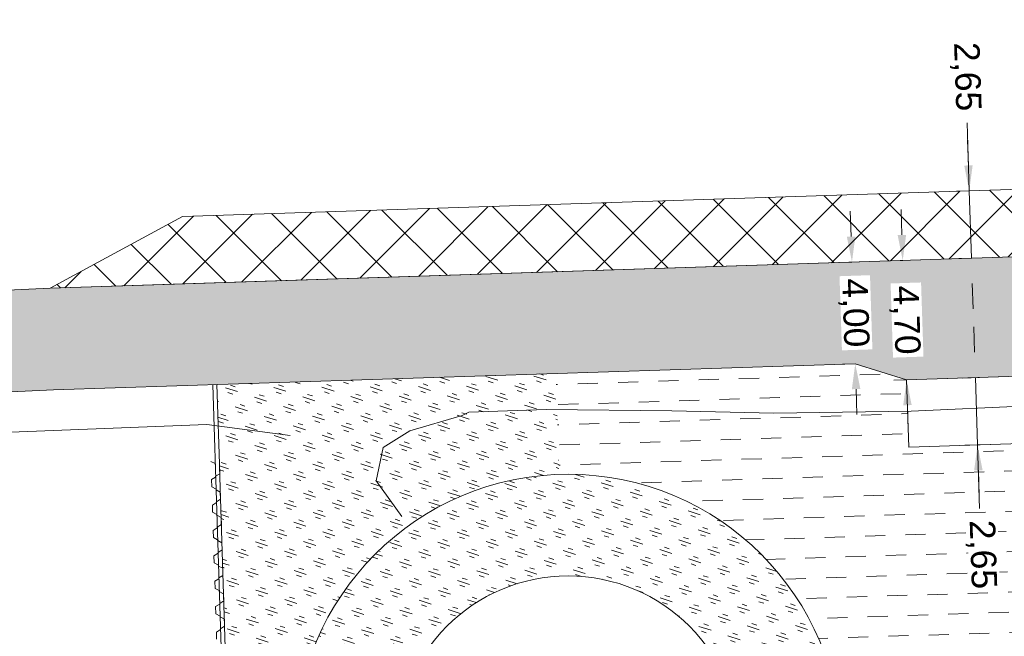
# Model space of a CAD drawing. Header units: metres. Extents: x 68442 to 71740, y 407111 to 411160.
# Tile 25 of 186: x 68973 to 69012, y 408545 to 408570. Entities that reach past the tile are written whole.
import ezdxf

# ---------------------------------------------------------------- set-up
doc = ezdxf.new("R2010")
doc.units = ezdxf.units.M
doc.layers.get('Defpoints').update_dxf_attribs({"lineweight": 0})
doc.layers.add('MACG_n_inr_damwand', color=1, linetype='Continuous', lineweight=0, plot=False, transparency=0.8)
for name, color, linetype, lineweight, transparency in [('MACG_n_maatvoering', 3, 'Continuous', 0, 0.8), ('MACG_n_vhr_arc_auxcrane', 3, 'Continuous', 0, 0.8), ('MACG_n_vhr_arc_craneplatform_18', 150, 'Continuous', 0, 0.8), ('MACG_n_vhr_arc_gravel', 34, 'Continuous', 0, 0.8), ('MACG_n_vhr_arc_preassembly_13.5', 6, 'Continuous', 0, 0.8), ('MACG_n_vhr_kant_', 7, 'Continuous', 0, 0.8)]:
    doc.layers.add(name, color=color, linetype=linetype, lineweight=lineweight, transparency=transparency)
doc.layers.add('RS AB Kabel', color=224, linetype='Continuous', lineweight=0)
doc.layers.add('RS AB Mantelbuis', color=1, linetype='Continuous', lineweight=0)
doc.styles.add('MACG_standaard', font='arial.ttf', dxfattribs={"height": 2})
doc.dimstyles.new('MACG_standaard', dxfattribs={"dimscale": 0, "dimtxt": 2, "dimasz": 2, "dimexe": 1, "dimexo": 0.1, "dimgap": 1, "dimtad": 0, "dimzin": 1, "dimtxsty": 'MACG_standaard', "dimcen": 0, "dimclrd": 256, "dimclre": 256, "dimclrt": 256, "dimazin": 0, "dimtfac": 1, "dimtofl": 0, "dimtmove": 1, "dimatfit": 3, "dimfxl": 1, "dimfxlon": 1, "dimtfill": 1, "dimlwd": -1, "dimlwe": -1, "dimarcsym": 0})

# ---------------------------------------------------------------- blocks, each defined once
blk = doc.blocks.new('*D59')
at = {"layer": 'Defpoints', "color": 0, "transparency": 16777216}
for p in [(69010.79050999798, 408562.9009298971), (69010.7905099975, 408562.900929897), (69010.87699106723, 408560.2531818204)]:
    blk.add_point(p, dxfattribs=at)
at = {"layer": 'MACG_n_maatvoering', "transparency": 16777216}
for p, q in [((69010.70297985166, 408565.5807970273), (69010.79050999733, 408562.9009298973)), ((69010.75786528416, 408563.9003969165), (69010.725220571, 408564.8998639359)), ((69010.79050999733, 408562.9009298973), (69010.29077648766, 408562.8846075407)), ((69010.87699106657, 408560.2531818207), (69010.79050999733, 408562.9009298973)), ((69010.87699106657, 408560.2531818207), (69010.3772575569, 408560.2368594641)), ((69010.90963577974, 408559.2537148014), (69010.9422804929, 408558.2542477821))]:
    blk.add_line(p, q, dxfattribs=at)
for points in [[(69010.5912874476, 408563.894956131), (69010.92444312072, 408563.9058377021), (69010.79050999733, 408562.9009298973)], [(69010.74305794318, 408559.2482740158), (69011.0762136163, 408559.2591555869), (69010.87699106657, 408560.2531818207)]]:
    blk.add_solid(points, dxfattribs=at)
at = {"layer": 'MACG_n_maatvoering', "transparency": 16777216, "insert": (69010.64385862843, 408567.3908822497), "char_height": 1, "attachment_point": 5, "rotation": 271.87073665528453, "style": 'MACG_standaard', "bg_fill": 3, "box_fill_scale": 1.1, "bg_fill_color": 256, "bg_fill_true_color": 13158600, "bg_fill_transparency": 0}
blk.add_mtext('2,65', dxfattribs=at)
blk = doc.blocks.new('*D53')
at = {"layer": 'Defpoints', "color": 0, "transparency": 16777216}
for p in [(69006.17284215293, 408560.0995343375), (69006.17284215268, 408560.0995343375), (69006.30342100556, 408556.1016662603)]:
    blk.add_point(p, dxfattribs=at)
at = {"layer": 'MACG_n_maatvoering', "transparency": 16777216}
for p, q in [((69006.14019743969, 408561.0990013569), (69006.10755272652, 408562.0984683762)), ((69006.17284215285, 408560.0995343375), (69005.67310864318, 408560.0832119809)), ((69006.30342100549, 408556.1016662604), (69005.80368749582, 408556.0853439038)), ((69006.33606571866, 408555.1021992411), (69006.36871043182, 408554.1027322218))]:
    blk.add_line(p, q, dxfattribs=at)
for points in [[(69005.97361960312, 408561.0935605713), (69006.30677527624, 408561.1044421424), (69006.17284215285, 408560.0995343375)], [(69006.16948788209, 408555.0967584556), (69006.50264355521, 408555.1076400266), (69006.30342100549, 408556.1016662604)]]:
    blk.add_solid(points, dxfattribs=at)
at = {"layer": 'MACG_n_maatvoering', "transparency": 16777216, "insert": (69006.238131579, 408558.100600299), "char_height": 1, "attachment_point": 5, "rotation": 271.8707366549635, "style": 'MACG_standaard', "bg_fill": 3, "box_fill_scale": 1.1, "bg_fill_color": 256, "bg_fill_true_color": 13158600, "bg_fill_transparency": 0}
blk.add_mtext('4,00', dxfattribs=at)
blk = doc.blocks.new('*D50')
at = {"layer": 'Defpoints', "color": 0, "transparency": 16777216}
for p in [(69008.17177619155, 408560.1648237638), (69008.17177619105, 408560.1648237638), (69008.32526118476, 408555.4656497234)]:
    blk.add_point(p, dxfattribs=at)
at = {"layer": 'MACG_n_maatvoering', "transparency": 16777216}
for p, q in [((69008.13913147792, 408561.1642907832), (69008.10648676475, 408562.1637578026)), ((69008.17177619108, 408560.1648237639), (69007.67204268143, 408560.1485014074)), ((69008.32526118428, 408555.4656497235), (69007.82552767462, 408555.4493273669)), ((69008.35790589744, 408554.4661827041), (69008.39055061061, 408553.4667156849))]:
    blk.add_line(p, q, dxfattribs=at)
for points in [[(69007.97255364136, 408561.1588499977), (69008.30570931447, 408561.1697315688), (69008.17177619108, 408560.1648237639)], [(69008.19132806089, 408554.4607419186), (69008.524483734, 408554.4716234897), (69008.32526118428, 408555.4656497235)]]:
    blk.add_solid(points, dxfattribs=at)
at = {"layer": 'MACG_n_maatvoering', "transparency": 16777216, "insert": (69008.24851868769, 408557.8152367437), "char_height": 1, "attachment_point": 5, "rotation": 271.8707366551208, "style": 'MACG_standaard', "bg_fill": 3, "box_fill_scale": 1.1, "bg_fill_color": 256, "bg_fill_true_color": 13158600, "bg_fill_transparency": 0}
blk.add_mtext('4,70', dxfattribs=at)
blk = doc.blocks.new('*D49')
at = {"layer": 'Defpoints', "color": 0, "transparency": 16777216}
for p in [(69008.32526116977, 408555.4656497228), (69011.03047607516, 408555.5540077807), (69008.4117422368, 408552.8179017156)]:
    blk.add_point(p, dxfattribs=at)
at = {"layer": 'MACG_n_maatvoering', "transparency": 16777216}
for p, q in [((69010.99783136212, 408556.5534748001), (69010.96518664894, 408557.5529418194)), ((69010.53074256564, 408555.5376854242), (69011.53020958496, 408555.5703301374)), ((69011.11695714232, 408552.9062597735), (69011.0304760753, 408555.5540077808)), ((69010.61722363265, 408552.8899374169), (69011.61669065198, 408552.9225821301)), ((69011.19877280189, 408550.4013502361), (69011.11695714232, 408552.9062597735)), ((69011.1496018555, 408551.9067927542), (69011.1822465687, 408550.9073257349))]:
    blk.add_line(p, q, dxfattribs=at)
for points in [[(69010.83125352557, 408556.5480340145), (69011.16440919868, 408556.5589155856), (69011.0304760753, 408555.5540077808)], [(69010.98302401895, 408551.9013519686), (69011.31617969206, 408551.9122335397), (69011.11695714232, 408552.9062597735)]]:
    blk.add_solid(points, dxfattribs=at)
at = {"layer": 'MACG_n_maatvoering', "transparency": 16777216, "insert": (69011.25789402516, 408548.5912650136), "char_height": 1, "attachment_point": 5, "rotation": 271.8707366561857, "style": 'MACG_standaard', "bg_fill": 3, "box_fill_scale": 1.1, "bg_fill_color": 256, "bg_fill_true_color": 13158600, "bg_fill_transparency": 0}
blk.add_mtext('2,65', dxfattribs=at)

msp = doc.modelspace()

# ---------------------------------------------------------------- hatches: boundary and pattern name
at = {"layer": 'MACG_n_vhr_arc_auxcrane'}
h = msp.add_hatch(dxfattribs=at)
h.set_pattern_fill('ACO-BETON_DETAIL', color=256, scale=2, angle=90.000000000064, style=0, pattern_type=2)
h.set_pattern_definition([(144.5671570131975, (34830.20062355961, 204118.3405691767), (-0.5922876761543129, -0.3149528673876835), [0, -0.6])])
edge = h.paths.add_edge_path()
edge.add_line((69890.99, 408653.63), (69887.79525117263, 408655.469343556))
edge.add_arc((69862.8476124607, 408612.1378847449), 50.00000000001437, 60.06925974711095, 100.9698881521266)
edge.add_line((69853.33295876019, 408661.2242511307), (69842.87816237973, 408659.3580816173))
edge.add_line((69842.87816237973, 408659.3580816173), (69804.56703283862, 408651.9339497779))
edge.add_line((69804.56703283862, 408651.9339497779), (69802.47006812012, 408652.2423224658))
edge.add_line((69802.47006812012, 408652.2423224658), (69772.25587428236, 408646.387257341))
edge.add_line((69772.25587428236, 408646.387257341), (69762.24201368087, 408644.0296839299))
edge.add_line((69762.24201368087, 408644.0296839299), (69714.23143711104, 408634.4101892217))
edge.add_line((69714.23143711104, 408634.4101892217), (69660.31987083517, 408623.5318909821))
edge.add_line((69660.31987083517, 408623.5318909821), (69615.6930530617, 408616.1773594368))
edge.add_line((69615.6930530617, 408616.1773594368), (69599.9680490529, 408615.1589782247))
edge.add_line((69599.9680490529, 408615.1589782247), (69579.75685627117, 408613.879535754))
edge.add_line((69579.75685627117, 408613.879535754), (69516.46531439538, 408612.0197842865))
edge.add_line((69516.46531439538, 408612.0197842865), (69480.55483007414, 408610.9297698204))
edge.add_line((69480.55483007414, 408610.9297698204), (69447.70548933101, 408609.4110430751))
edge.add_line((69447.70548933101, 408609.4110430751), (69408.6999944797, 408608.214484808))
edge.add_line((69408.6999944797, 408608.214484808), (69406.67941979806, 408608.8545103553))
edge.add_line((69406.67941979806, 408608.8545103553), (69374.7664976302, 408607.8755285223))
edge.add_line((69374.7664976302, 408607.8755285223), (69333.72515114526, 408605.8086692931))
edge.add_line((69333.72515114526, 408605.8086692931), (69302.51413815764, 408601.3499531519))
edge.add_line((69302.51413815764, 408601.3499531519), (69272.62490144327, 408592.6355979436))
edge.add_line((69272.62490144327, 408592.6355979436), (69240.66133827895, 408581.0843102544))
edge.add_line((69240.66133827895, 408581.0843102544), (69202.9795559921, 408569.4760835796))
edge.add_line((69202.9795559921, 408569.4760835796), (69166.50880141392, 408562.5772904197))
edge.add_line((69166.50880141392, 408562.5772904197), (69101.38735677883, 408558.7995270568))
edge.add_line((69101.38735677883, 408558.7995270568), (69072.30538015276, 408557.8496480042))
edge.add_line((69072.30538015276, 408557.8496480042), (69047.32830597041, 408556.7395719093))
edge.add_line((69047.32830597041, 408556.7395719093), (69008.3252611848, 408555.4656497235))
edge.add_line((69008.3252611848, 408555.4656497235), (69006.30342100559, 408556.1016662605))
edge.add_line((69006.30342100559, 408556.1016662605), (68974.7440942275, 408555.0708716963))
edge.add_line((68974.7440942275, 408555.0708716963), (68949.76884966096, 408553.9047791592))
edge.add_line((68949.76884966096, 408553.9047791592), (68865.80470205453, 408551.2197661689))
edge.add_line((68865.80470205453, 408551.2197661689), (68777.31451578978, 408548.599760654))
edge.add_line((68777.31451578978, 408548.599760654), (68681.19684041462, 408545.4895122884))
edge.add_line((68681.19684041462, 408545.4895122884), (68667.33185540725, 408544.6522306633))
edge.add_line((68667.33185540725, 408544.6522306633), (68660.68226577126, 408545.6388166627))
edge.add_line((68660.68226577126, 408545.6388166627), (68639.69377712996, 408552.2283421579))
edge.add_line((68639.69377712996, 408552.2283421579), (68637.26765495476, 408552.6039342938))
edge.add_line((68637.26765495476, 408552.6039342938), (68635.12317282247, 408552.9462459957))
edge.add_line((68635.12317282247, 408552.9462459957), (68634.02735714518, 408553.0506093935))
edge.add_line((68634.02735714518, 408553.0506093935), (68632.38556571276, 408553.0085121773))
edge.add_line((68632.38556571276, 408553.0085121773), (68630.73040533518, 408552.6184425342))
edge.add_line((68630.73040533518, 408552.6184425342), (68628.64072488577, 408551.7967720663))
edge.add_line((68628.64072488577, 408551.7967720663), (68627.49444182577, 408551.3669159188))
edge.add_line((68627.49444182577, 408551.3669159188), (68622.84104676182, 408546.3767620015))
edge.add_line((68622.84104676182, 408546.3767620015), (68620.45535240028, 408544.1515465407))
edge.add_line((68620.45535240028, 408544.1515465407), (68597.53665501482, 408512.536907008))
edge.add_line((68597.53665501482, 408512.536907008), (68595.794680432, 408511.3294802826))
edge.add_line((68595.794680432, 408511.3294802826), (68575.97407328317, 408483.9884259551))
edge.add_line((68575.97407328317, 408483.9884259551), (68561.74402297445, 408463.426191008))
edge.add_line((68561.74402297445, 408463.426191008), (68560.73279649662, 408461.9623852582))
edge.add_line((68560.73279649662, 408461.9623852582), (68552.66122510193, 408446.3620380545))
edge.add_line((68552.66122510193, 408446.3620380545), (68547.85497233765, 408428.5346611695))
edge.add_line((68547.85497233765, 408428.5346611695), (68546.72651088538, 408413.6026980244))
edge.add_line((68546.72651088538, 408413.6026980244), (68552.46408071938, 408382.7343713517))
edge.add_line((68552.46408071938, 408382.7343713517), (68566.94184258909, 408357.6395841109))
edge.add_line((68566.94184258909, 408357.6395841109), (68580.60143865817, 408344.4027610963))
edge.add_line((68580.60143865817, 408344.4027610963), (68597.04619884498, 408334.294514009))
edge.add_line((68597.04619884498, 408334.294514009), (68616.96046513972, 408327.5493592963))
edge.add_line((68616.96046513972, 408327.5493592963), (68646.47249194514, 408320.3740038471))
edge.add_line((68646.47249194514, 408320.3740038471), (68739.3431096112, 408298.0438553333))
edge.add_line((68739.3431096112, 408298.0438553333), (68789.15353880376, 408286.113752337))
edge.add_line((68789.15353880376, 408286.113752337), (68805.14153784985, 408282.2715612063))
edge.add_line((68805.14153784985, 408282.2715612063), (68834.37372857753, 408275.4994638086))
edge.add_line((68834.37372857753, 408275.4994638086), (68872.28995211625, 408266.2679756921))
edge.add_line((68872.28995211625, 408266.2679756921), (68874.05731989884, 408265.0686704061))
edge.add_line((68874.05731989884, 408265.0686704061), (68903.92596294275, 408257.8350841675))
edge.add_line((68903.92596294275, 408257.8350841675), (68933.23581035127, 408251.4043922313))
edge.add_line((68933.23581035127, 408251.4043922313), (69024.82282128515, 408229.3339246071))
edge.add_line((69024.82282128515, 408229.3339246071), (69088.70245911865, 408213.8840122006))
edge.add_line((69088.70245911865, 408213.8840122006), (69155.03660382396, 408197.872425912))
edge.add_line((69155.03660382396, 408197.872425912), (69184.34003182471, 408191.4186331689))
edge.add_line((69184.34003182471, 408191.4186331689), (69222.25920792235, 408182.1992804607))
edge.add_line((69222.25920792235, 408182.1992804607), (69224.03680890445, 408181.0449164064))
edge.add_line((69224.03680890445, 408181.0449164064), (69254.71911363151, 408173.5850366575))
edge.add_line((69254.71911363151, 408173.5850366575), (69283.96316963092, 408166.8812230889))
edge.add_line((69283.96316963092, 408166.8812230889), (69307.27272818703, 408161.2139464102))
edge.add_line((69307.27272818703, 408161.2139464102), (69392.31358170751, 408140.8537420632))
edge.add_line((69392.31358170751, 408140.8537420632), (69465.7830879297, 408123.2938600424))
edge.add_line((69465.7830879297, 408123.2938600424), (69508.78687441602, 408112.8881043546))
edge.add_line((69508.78687441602, 408112.8881043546), (69528.67501644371, 408110.1502857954))
edge.add_line((69528.67501644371, 408110.1502857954), (69539.22363829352, 408110.3397222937))
edge.add_line((69539.22363829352, 408110.3397222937), (69558.16388965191, 408116.3502817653))
edge.add_line((69558.16388965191, 408116.3502817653), (69583.29785457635, 408134.9510141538))
edge.add_line((69583.29785457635, 408134.9510141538), (69599.91868819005, 408158.1682098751))
edge.add_line((69599.91868819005, 408158.1682098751), (69611.74842159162, 408174.7178369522))
edge.add_line((69611.74842159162, 408174.7178369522), (69628.2526988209, 408198.1948449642))
edge.add_line((69628.2526988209, 408198.1948449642), (69656.57033895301, 408239.406929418))
edge.add_line((69656.57033895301, 408239.406929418), (69679.19434692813, 408271.2033858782))
edge.add_line((69679.19434692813, 408271.2033858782), (69680.92556931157, 408272.4261793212))
edge.add_line((69680.92556931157, 408272.4261793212), (69699.23179295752, 408298.1542927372))
edge.add_line((69699.23179295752, 408298.1542927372), (69720.93831863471, 408329.3676912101))
edge.add_line((69720.93831863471, 408329.3676912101), (69727.82244028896, 408339.1868427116))
edge.add_line((69727.82244028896, 408339.1868427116), (69747.27816437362, 408366.9374711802))
edge.add_line((69747.27816437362, 408366.9374711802), (69776.33815576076, 408408.2474589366))
edge.add_line((69776.33815576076, 408408.2474589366), (69804.58833862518, 408448.5677199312))
edge.add_line((69804.58833862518, 408448.5677199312), (69832.21827368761, 408487.3176288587))
edge.add_line((69832.21827368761, 408487.3176288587), (69840.78681888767, 408499.6055425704))
edge.add_line((69840.78681888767, 408499.6055425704), (69856.83964924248, 408524.7299723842))
edge.add_line((69856.83964924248, 408524.7299723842), (69861.50747299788, 408530.1190049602))
edge.add_line((69861.50747299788, 408530.1190049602), (69863.8576376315, 408532.3687352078))
edge.add_line((69863.8576376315, 408532.3687352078), (69869.38243760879, 408535.958351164))
edge.add_line((69869.38243760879, 408535.958351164), (69876.31717441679, 408538.9847825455))
edge.add_line((69876.31717441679, 408538.9847825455), (69879.96962366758, 408539.9380316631))
edge.add_line((69879.96962366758, 408539.9380316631), (69885.82140812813, 408540.8498679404))
edge.add_line((69885.82140812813, 408540.8498679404), (69888.76170420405, 408540.9000436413))
edge.add_line((69888.76170420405, 408540.9000436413), (69910.0651106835, 408539.8098693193))
edge.add_line((69910.0651106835, 408539.8098693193), (69909.8822468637, 408535.8139930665))
edge.add_line((69909.8822468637, 408535.8139930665), (69888.69353604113, 408536.8982979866))
edge.add_line((69888.69353604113, 408536.8982979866), (69886.16508300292, 408536.8551503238))
edge.add_line((69886.16508300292, 408536.8551503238), (69880.78467696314, 408536.016765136))
edge.add_line((69880.78467696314, 408536.016765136), (69877.63019774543, 408535.1934807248))
edge.add_line((69877.63019774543, 408535.1934807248), (69871.28493325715, 408532.4243046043))
edge.add_line((69871.28493325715, 408532.4243046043), (69866.35213237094, 408529.219326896))
edge.add_line((69866.35213237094, 408529.219326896), (69864.40855308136, 408527.3588065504))
edge.add_line((69864.40855308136, 408527.3588065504), (69860.05367954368, 408522.3310770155))
edge.add_line((69860.05367954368, 408522.3310770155), (69844.11406338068, 408497.383839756))
edge.add_line((69844.11406338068, 408497.383839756), (69835.48732618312, 408485.0124745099))
edge.add_line((69835.48732618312, 408485.0124745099), (69807.85479361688, 408446.2589226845))
edge.add_line((69807.85479361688, 408446.2589226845), (69779.6119253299, 408405.9491014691))
edge.add_line((69779.6119253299, 408405.9491014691), (69750.55158942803, 408364.6386239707))
edge.add_line((69750.55158942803, 408364.6386239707), (69731.07743552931, 408336.8617081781))
edge.add_line((69731.07743552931, 408336.8617081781), (69724.2055732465, 408327.0600428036))
edge.add_line((69724.2055732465, 408327.0600428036), (69702.4909753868, 408295.8352994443))
edge.add_line((69702.4909753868, 408295.8352994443), (69660.4012471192, 408236.6811383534))
edge.add_line((69660.4012471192, 408236.6811383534), (69631.52342823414, 408195.8921598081))
edge.add_line((69631.52342823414, 408195.8921598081), (69615.0115588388, 408172.4043601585))
edge.add_line((69615.0115588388, 408172.4043601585), (69603.17095258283, 408155.8395240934))
edge.add_line((69603.17095258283, 408155.8395240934), (69586.18367152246, 408132.1104480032))
edge.add_line((69586.18367152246, 408132.1104480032), (69560.00830357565, 408112.7390111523))
edge.add_line((69560.00830357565, 408112.7390111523), (69539.8781065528, 408106.3508305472))
edge.add_line((69539.8781065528, 408106.3508305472), (69528.4367542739, 408106.145362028))
edge.add_line((69528.4367542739, 408106.145362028), (69508.0418697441, 408108.9529391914))
edge.add_line((69508.0418697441, 408108.9529391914), (69464.8477913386, 408119.4047403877))
edge.add_line((69464.8477913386, 408119.4047403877), (69391.38204787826, 408136.963723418))
edge.add_line((69391.38204787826, 408136.963723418), (69306.33455368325, 408157.325517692))
edge.add_line((69306.33455368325, 408157.325517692), (69283.01816800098, 408162.9944542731))
edge.add_line((69283.01816800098, 408162.9944542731), (69253.77413875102, 408169.6983525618))
edge.add_line((69253.77413875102, 408169.6983525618), (69183.22926359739, 408186.8500460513))
edge.add_line((69183.22926359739, 408186.8500460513), (69154.09572169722, 408193.9647431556))
edge.add_line((69154.09572169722, 408193.9647431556), (69135.59241371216, 408198.4398336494))
edge.add_line((69135.59241371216, 408198.4398336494), (69087.76201741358, 408209.9961375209))
edge.add_line((69087.76201741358, 408209.9961375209), (69023.88539156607, 408225.4453214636))
edge.add_line((69023.88539156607, 408225.4453214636), (68932.294307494, 408247.5167752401))
edge.add_line((68932.294307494, 408247.5167752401), (68902.97875510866, 408253.9239104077))
edge.add_arc((68719.70492335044, 407531.5420360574), 745.2683206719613, 75.76399316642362, 76.17206645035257)
edge.add_arc((67867.38522485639, 404087.5265051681), 4293.181562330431, 76.11235452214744, 76.52042780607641)
edge.add_arc((67837.67616564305, 404094.7597895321), 4293.181562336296, 76.11235452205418, 76.52042780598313)
edge.add_arc((68672.875690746, 407544.2952383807), 744.0304653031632, 77.14498800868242, 77.55306129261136)
edge.add_line((68833.24057916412, 408270.8380353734), (68804.20003643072, 408278.3839501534))
edge.add_line((68804.20003643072, 408278.3839501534), (68788.2220463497, 408282.2237237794))
edge.add_line((68788.2220463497, 408282.2237237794), (68738.4075573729, 408294.1548009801))
edge.add_line((68738.4075573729, 408294.1548009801), (68645.5324275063, 408316.486034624))
edge.add_line((68645.5324275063, 408316.486034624), (68615.84418625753, 408323.7042336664))
edge.add_line((68615.84418625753, 408323.7042336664), (68595.33578960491, 408330.6506260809))
edge.add_line((68595.33578960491, 408330.6506260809), (68578.1329479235, 408341.2248498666))
edge.add_line((68578.1329479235, 408341.2248498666), (68563.75658330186, 408355.1562569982))
edge.add_line((68563.75658330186, 408355.1562569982), (68548.65672647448, 408381.3293421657))
edge.add_line((68548.65672647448, 408381.3293421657), (68542.6985979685, 408413.3842822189))
edge.add_line((68542.6985979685, 408413.3842822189), (68543.89475103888, 408429.2119505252))
edge.add_line((68543.89475103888, 408429.2119505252), (68548.91102591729, 408447.8183424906))
edge.add_line((68548.91102591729, 408447.8183424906), (68557.3151684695, 408464.0614673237))
edge.add_line((68557.3151684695, 408464.0614673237), (68558.50587143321, 408465.7736545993))
edge.add_line((68558.50587143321, 408465.7736545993), (68572.73553822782, 408486.336167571))
edge.add_line((68572.73553822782, 408486.336167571), (68616.63449167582, 408546.8915109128))
edge.add_line((68616.63449167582, 408546.8915109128), (68620.8391056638, 408554.5027380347))
edge.add_line((68620.8391056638, 408554.5027380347), (68621.43335877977, 408557.6408115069))
edge.add_line((68621.43335877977, 408557.6408115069), (68621.3137067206, 408559.3159403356))
edge.add_line((68621.3137067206, 408559.3159403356), (68620.50101276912, 408561.532378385))
edge.add_line((68620.50101276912, 408561.532378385), (68615.76326204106, 408569.0104981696))
edge.add_line((68615.76326204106, 408569.0104981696), (68618.60273522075, 408572.2268925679))
edge.add_line((68618.60273522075, 408572.2268925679), (68630.17002592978, 408563.7526158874))
edge.add_line((68630.17002592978, 408563.7526158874), (68639.35563038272, 408557.4018272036))
edge.add_line((68639.35563038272, 408557.4018272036), (68642.1960033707, 408555.6352537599))
edge.add_line((68642.1960033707, 408555.6352537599), (68661.58039194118, 408549.5493499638))
edge.add_line((68661.58039194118, 408549.5493499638), (68667.5066986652, 408548.6700759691))
edge.add_line((68667.5066986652, 408548.6700759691), (68681.01156373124, 408549.4856105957))
edge.add_line((68681.01156373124, 408549.4856105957), (68777.19064210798, 408552.5978458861))
edge.add_line((68777.19064210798, 408552.5978458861), (68865.68231849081, 408555.2178955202))
edge.add_line((68865.68231849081, 408555.2178955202), (68949.63827091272, 408557.9026440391))
edge.add_line((68949.63827091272, 408557.9026440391), (68974.6135153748, 408559.0687397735))
edge.add_line((68974.6135153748, 408559.0687397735), (69047.17482097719, 408561.4387459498))
edge.add_line((69047.17482097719, 408561.4387459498), (69072.17480130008, 408561.8475160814))
edge.add_line((69072.17480130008, 408561.8475160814), (69101.20621100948, 408562.7957435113))
edge.add_line((69101.20621100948, 408562.7957435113), (69166.01921272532, 408566.5556137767))
edge.add_line((69166.01921272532, 408566.5556137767), (69202.01600392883, 408573.3647522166))
edge.add_line((69202.01600392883, 408573.3647522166), (69239.3920445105, 408584.8787922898))
edge.add_line((69239.3920445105, 408584.8787922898), (69271.38411298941, 408596.4403814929))
edge.add_line((69271.38411298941, 408596.4403814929), (69301.66724341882, 408605.2695783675))
edge.add_line((69301.66724341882, 408605.2695783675), (69333.36636030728, 408609.7980236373))
edge.add_line((69333.36636030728, 408609.7980236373), (69374.64384869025, 408611.8736477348))
edge.add_line((69374.64384869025, 408611.8736477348), (69447.56132531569, 408614.1105123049))
edge.add_line((69447.56132531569, 408614.1105123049), (69480.43366543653, 408614.9279343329))
edge.add_line((69480.43366543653, 408614.9279343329), (69516.34831376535, 408616.018073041))
edge.add_line((69516.34831376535, 408616.018073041), (69579.57170644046, 408617.8758217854))
edge.add_line((69579.57170644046, 408617.8758217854), (69599.7124414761, 408619.1508040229))
edge.add_line((69599.7124414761, 408619.1508040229), (69615.23747755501, 408620.156234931))
edge.add_line((69615.23747755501, 408620.156234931), (69659.59883751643, 408627.4670188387))
edge.add_line((69659.59883751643, 408627.4670188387), (69713.44293399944, 408638.3317029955))
edge.add_line((69713.44293399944, 408638.3317029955), (69763.29078626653, 408648.3193179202))
edge.add_line((69763.29078626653, 408648.3193179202), (69771.49489011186, 408650.3142031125))
edge.add_line((69771.49489011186, 408650.3142031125), (69841.98368637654, 408663.9738921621))
edge.add_line((69841.98368637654, 408663.9738921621), (69862.28466382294, 408668.0524683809))
edge.add_line((69862.28466382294, 408668.0524683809), (69870.16459603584, 408668.8382481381))
edge.add_line((69870.16459603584, 408668.8382481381), (69875.68553258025, 408668.2108689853))
edge.add_line((69875.68553258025, 408668.2108689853), (69889.04269756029, 408660.5287498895))
edge.add_arc((69926.23815872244, 408728.4734824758), 77.45959603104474, 241.3020718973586, 271.5133890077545)
edge.add_line((69928.28390923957, 408651.0409058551), (69943.96307896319, 408651.3890650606))
edge.add_line((69943.96307896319, 408651.3890650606), (69944.07407763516, 408646.3902972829))
edge.add_line((69944.07407763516, 408646.3902972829), (69917.04000000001, 408645.79))
edge.add_line((69917.04000000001, 408645.79), (69903.16000000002, 408647.17))
edge.add_line((69903.16000000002, 408647.17), (69890.98999999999, 408653.63))
edge.add_line((69890.98999999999, 408653.63), (69887.79525117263, 408655.469343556))
at = {"layer": 'MACG_n_vhr_arc_craneplatform_18'}
h = msp.add_hatch(dxfattribs=at)
h.set_pattern_fill('ANSI37', color=256, style=0)
h.set_pattern_definition([(45, (0, 0), (-1.122532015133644, 1.122532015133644), []), (135, (0, 0), (-1.122532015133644, -1.122532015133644), [])])
h.paths.add_polyline_path([(69041.87764577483, 408561.2657289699), (69041.79116470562, 408563.9134770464), (68979.82420950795, 408561.8895048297), (68979.91069057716, 408559.2417567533)])
h.paths.add_polyline_path([(69041.87764577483, 408561.2657289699), (69047.1748209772, 408561.4387459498), (69041.79116470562, 408563.9134770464)])
h.paths.add_polyline_path([(68979.82420950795, 408561.8895048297), (68974.6135153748, 408559.0687397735), (68979.91069057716, 408559.2417567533)])
at = {"layer": 'MACG_n_vhr_arc_gravel'}
h = msp.add_hatch(dxfattribs=at)
h.set_pattern_fill('GOST_GLASS', color=256, scale=0.2, angle=285.9615037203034, style=0)
h.set_pattern_definition([(341.9322987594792, (-4780.05249540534, 214829.3275741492), (0.3843300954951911, -0.7564987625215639), [0.4999999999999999, -0.6999999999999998]), (341.9322987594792, (-4779.956412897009, 214829.1384494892), (0.3843300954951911, -0.7564987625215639), [0.2, -0.9999999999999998]), (341.9322987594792, (-4779.863370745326, 214829.4236566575), (0.3843300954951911, -0.7564987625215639), [0.2, -0.9999999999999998])])
edge = h.paths.add_edge_path()
edge.add_line((68994.51931898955, 408555.7167724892), (68981.17272508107, 408555.280844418))
edge.add_line((68981.17272508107, 408555.280844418), (68982.09778095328, 408526.3906983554))
edge.add_line((68982.09778095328, 408526.3906983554), (68995.44465787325, 408526.8177820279))
edge.add_line((68995.44465787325, 408526.8177820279), (68995.33466377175, 408530.2552105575))
edge.add_arc((68994.99999986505, 408540.9999999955), 10.74999999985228, 91.88156543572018, 271.7839933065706, ccw=False)
edge.add_line((68994.6470385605, 408551.7442039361), (68994.51931898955, 408555.7167724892))
h = msp.add_hatch(dxfattribs=at)
h.set_pattern_fill('GOST_GLASS', color=256, scale=0.2, angle=297.1173132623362, style=0)
h.set_pattern_definition([(342.1173132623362, (0, 0), (0.3867709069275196, -0.7552537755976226), [0.5, -0.7000000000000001]), (342.1173132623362, (0.09669271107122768, -0.1888134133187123), (0.3867709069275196, -0.7552537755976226), [0.2, -1]), (342.1173132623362, (0.1888134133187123, 0.09669271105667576), (0.3867709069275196, -0.7552537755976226), [0.2, -1])])
h.paths.add_polyline_path([(69005.75, 408540.9999999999, 1), (68984.25, 408540.9999999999, 1)])
h.paths.add_polyline_path([(68988.25000000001, 408540.9999999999, -1), (69001.75000000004, 408540.9999999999, -1)], flags=16)
at = {"layer": 'MACG_n_vhr_arc_preassembly_13.5'}
h = msp.add_hatch(dxfattribs=at)
h.set_pattern_fill('DASH', color=256, scale=0.4999999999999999, angle=181.8337952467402)
h.set_pattern_definition([(181.8337952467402, (69982.3729599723, 409427.9198574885), (-0.7679432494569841, -0.8187437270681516), [0.7937499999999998, -0.7937499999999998])])
edge = h.paths.add_edge_path()
edge.add_line((68995.44465787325, 408526.8177820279), (69012.41843424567, 408527.3529680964))
edge.add_line((69012.41843424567, 408527.3529680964), (69032.19678687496, 408553.5947716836))
edge.add_line((69032.19678687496, 408553.5947716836), (69008.41174225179, 408552.8179017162))
edge.add_line((69008.41174225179, 408552.8179017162), (69008.3252611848, 408555.4656497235))
edge.add_line((69008.3252611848, 408555.4656497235), (69006.30342100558, 408556.1016662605))
edge.add_line((69006.30342100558, 408556.1016662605), (68994.51931898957, 408555.7167724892))
edge.add_line((68994.51931898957, 408555.7167724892), (68994.6470385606, 408551.7442039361))
edge.add_arc((68995.00000002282, 408541.0000000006), 10.75000000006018, -88.21600753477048, 91.88156627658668, ccw=False)
edge.add_line((68995.33466377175, 408530.2552105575), (68995.44465787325, 408526.8177820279))

# ---------------------------------------------------------------- linework, layer by layer
at = {"layer": 'MACG_n_inr_damwand'}
for p, q in [((68981.00841390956, 408555.2754776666), (68981.93814248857, 408526.2205056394)), ((68981.17073041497, 408555.280779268), (68981.28522604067, 408551.7696411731)), ((68980.940313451, 408552.2588602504), (68981.107812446, 408552.1691714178)), ((68981.107812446, 408552.1691714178), (68981.10829218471, 408552.1541790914)), ((68981.10829218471, 408552.1541790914), (68981.10877192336, 408552.1391867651)), ((68981.27627091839, 408552.0494979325), (68982.09778095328, 408526.3906983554)), ((68981.12476321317, 408551.6394425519), (68980.96334090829, 408551.5392285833)), ((68980.96334090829, 408551.5392285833), (68980.97229603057, 408551.2593718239)), ((68981.28522604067, 408551.7696411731), (68981.12380373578, 408551.6694272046)), ((68981.12380373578, 408551.6694272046), (68981.12476321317, 408551.6394425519)), ((68980.97229603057, 408551.2593718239), (68981.13979502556, 408551.1696829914)), ((68981.13979502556, 408551.1696829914), (68981.14027476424, 408551.154690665)), ((68981.14027476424, 408551.154690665), (68981.14075450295, 408551.1396983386)), ((68981.14075450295, 408551.1396983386), (68981.30825349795, 408551.0500095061)), ((68981.31720862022, 408550.7701527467), (68981.15578631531, 408550.6699387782)), ((68981.30825349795, 408551.0500095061), (68981.31720862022, 408550.7701527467)), ((68981.15674579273, 408550.6399541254), (68980.99532348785, 408550.5397401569)), ((68980.99532348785, 408550.5397401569), (68981.00427861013, 408550.2598833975)), ((68981.15578631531, 408550.6699387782), (68981.15674579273, 408550.6399541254)), ((68981.00427861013, 408550.2598833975), (68981.17177760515, 408550.1701945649)), ((68981.17177760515, 408550.1701945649), (68981.1722573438, 408550.1552022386)), ((68981.1722573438, 408550.1552022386), (68981.17273708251, 408550.1402099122)), ((68981.17273708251, 408550.1402099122), (68981.34023607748, 408550.0505210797)), ((68981.34023607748, 408550.0505210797), (68981.34919119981, 408549.7706643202)), ((68981.18872837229, 408549.6404656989), (68981.02730606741, 408549.5402517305)), ((68981.34919119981, 408549.7706643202), (68981.1877688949, 408549.6704503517)), ((68981.1877688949, 408549.6704503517), (68981.18872837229, 408549.6404656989)), ((68981.02730606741, 408549.5402517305), (68981.03626118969, 408549.260394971)), ((68981.03626118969, 408549.260394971), (68981.20376018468, 408549.1707061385)), ((68981.20376018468, 408549.1707061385), (68981.20423992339, 408549.1557138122)), ((68981.20423992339, 408549.1557138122), (68981.20471966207, 408549.1407214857)), ((68981.20471966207, 408549.1407214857), (68981.3722186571, 408549.0510326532)), ((68981.3722186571, 408549.0510326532), (68981.38117377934, 408548.7711758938)), ((68981.22071095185, 408548.6409772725), (68981.05928864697, 408548.540763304)), ((68981.05928864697, 408548.540763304), (68981.06824376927, 408548.2609065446)), ((68981.38117377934, 408548.7711758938), (68981.21975147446, 408548.6709619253)), ((68981.21975147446, 408548.6709619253), (68981.22071095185, 408548.6409772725)), ((68981.06824376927, 408548.2609065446), (68981.23574276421, 408548.1712177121)), ((68981.23574276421, 408548.1712177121), (68981.23622250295, 408548.1562253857)), ((68981.23622250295, 408548.1562253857), (68981.23670224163, 408548.1412330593)), ((68981.23670224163, 408548.1412330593), (68981.40420123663, 408548.0515442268)), ((68981.40420123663, 408548.0515442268), (68981.41315635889, 408547.7716874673)), ((68981.2526935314, 408547.6414888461), (68981.09127122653, 408547.5412748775)), ((68981.41315635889, 408547.7716874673), (68981.25173405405, 408547.6714734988)), ((68981.25173405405, 408547.6714734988), (68981.2526935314, 408547.6414888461)), ((68981.09127122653, 408547.5412748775), (68981.10022634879, 408547.2614181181)), ((68981.10022634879, 408547.2614181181), (68981.26772534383, 408547.1717292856)), ((68981.26772534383, 408547.1717292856), (68981.26820508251, 408547.1567369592)), ((68981.26820508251, 408547.1567369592), (68981.26868482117, 408547.1417446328)), ((68981.26868482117, 408547.1417446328), (68981.43618381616, 408547.0520558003)), ((68981.43618381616, 408547.0520558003), (68981.44513893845, 408546.7721990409)), ((68981.28467611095, 408546.6420004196), (68981.12325380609, 408546.5417864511)), ((68981.12325380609, 408546.5417864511), (68981.13220892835, 408546.2619296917)), ((68981.44513893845, 408546.7721990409), (68981.28371663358, 408546.6719850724)), ((68981.28371663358, 408546.6719850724), (68981.28467611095, 408546.6420004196)), ((68981.13220892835, 408546.2619296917), (68981.29970792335, 408546.1722408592)), ((68981.29970792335, 408546.1722408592), (68981.30018766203, 408546.1572485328)), ((68981.30018766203, 408546.1572485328), (68981.30066740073, 408546.1422562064)), ((68981.30066740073, 408546.1422562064), (68981.46816639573, 408546.0525673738)), ((68981.47712151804, 408545.7727106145), (68981.31569921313, 408545.6724966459)), ((68981.46816639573, 408546.0525673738), (68981.47712151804, 408545.7727106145)), ((68981.31665869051, 408545.6425119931), (68981.15523638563, 408545.5422980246)), ((68981.15523638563, 408545.5422980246), (68981.16419150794, 408545.2624412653)), ((68981.31569921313, 408545.6724966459), (68981.31665869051, 408545.6425119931))]:
    msp.add_line(p, q, dxfattribs=at)
at = {"layer": 'MACG_n_vhr_kant_'}
for points in [[(68681.01156373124, 408549.4856105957), (68777.19064210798, 408552.5978458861), (68865.68231849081, 408555.2178955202), (68949.63827091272, 408557.9026440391), (68974.6135153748, 408559.0687397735), (69047.17482097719, 408561.4387459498), (69072.17480130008, 408561.8475160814), (69101.20621100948, 408562.7957435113), (69166.01921272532, 408566.5556137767)], [(69166.50880141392, 408562.5772904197), (69101.38735677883, 408558.7995270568), (69072.30538015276, 408557.8496480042), (69047.32830597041, 408556.7395719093), (69008.3252611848, 408555.4656497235), (69006.30342100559, 408556.1016662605), (68974.7440942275, 408555.0708716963), (68949.76884966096, 408553.9047791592), (68865.80470205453, 408551.2197661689), (68777.31451578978, 408548.599760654), (68681.19684041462, 408545.4895122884)]]:
    msp.add_lwpolyline(points, dxfattribs=at)
for points in [[(68979.82420950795, 408561.8895048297), (68974.6135153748, 408559.0687397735), (68979.91069057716, 408559.2417567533), (69041.87764577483, 408561.2657289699), (69047.1748209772, 408561.4387459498), (69041.79116470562, 408563.9134770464), (69041.79116470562, 408563.9134770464)], [(69042.11761183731, 408553.9188068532), (69042.1231256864, 408553.749992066), (69047.32830597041, 408556.7395719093), (69042.0311307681, 408556.5665549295), (69008.32526118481, 408555.4656497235), (69008.4117422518, 408552.8179017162)]]:
    msp.add_lwpolyline(points, close=True, dxfattribs=at)
for radius in [10.75000000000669, 6.750000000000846]:
    msp.add_circle((68995.00000000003, 408540.9999999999), radius, dxfattribs=at)
at = {"layer": 'RS AB Mantelbuis', "ltscale": 0.1}
msp.add_lwpolyline([(68984.06, 408553.274), (68980.773, 408553.703), (68966.678, 408553.152), (68952.474, 408552.278), (68938.873, 408551.857), (68924.507, 408551.609), (68907.489, 408550.96), (68888.964, 408550.392), (68871.999, 408549.926), (68853.441, 408549.316), (68834.254, 408548.676), (68815.367, 408548.064), (68796.814, 408547.582), (68780.842, 408546.946), (68765.456, 408546.505)], dxfattribs=at)

# ---------------------------------------------------------------- next in the draw order: dimensions: what is measured, and where the dimension line sits
at = {"layer": 'MACG_n_maatvoering'}
dim = msp.add_linear_dim(base=(69010.7905099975, 408562.900929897), p1=(69010.87699106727, 408560.2531818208), p2=(69010.79050999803, 408562.9009298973), angle=91.87073665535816, dimstyle='MACG_standaard', dxfattribs=at)
dim.commit()
dim.dimension.update_dxf_attribs({"geometry": '*D59', "text_midpoint": (69010.57478168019, 408567.38862605), "dimtype": 161})
for p1, p2, distance, picture, middle in [((69006.30342100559, 408556.1016662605), (69006.17284215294, 408560.0995343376), 2.6369503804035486e-10, '*D53', (69006.23813157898, 408558.1006002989)), ((69008.3252611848, 408555.4656497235), (69008.1717761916, 408560.164823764), 5.457345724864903e-10, '*D50', (69008.24851868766, 408557.8152367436))]:
    dim = msp.add_aligned_dim(p1=p1, p2=p2, distance=distance, dimstyle='MACG_standaard', dxfattribs=at)
    dim.commit()
    dim.dimension.update_dxf_attribs({"geometry": picture, "text_midpoint": middle})

# ---------------------------------------------------------------- next in the draw order: dimensions: what is measured, and where the dimension line sits
dim = msp.add_linear_dim(base=(69011.03047607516, 408555.5540077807), p1=(69008.41174223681, 408552.8179017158), p2=(69008.3252611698, 408555.465649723), angle=91.87073665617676, dimstyle='MACG_standaard', dxfattribs=at)
dim.commit()
dim.dimension.update_dxf_attribs({"geometry": '*D49', "text_midpoint": (69011.65075661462, 408548.6040967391), "dimtype": 161})

# ---------------------------------------------------------------- next in the draw order: linework, layer by layer
at = {"layer": 'RS AB Kabel', "ltscale": 0.1}
msp.add_lwpolyline([(68988.452, 408550.092), (68987.44, 408551.487), (68987.719, 408552.8000000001), (68988.766, 408553.463), (68990.832, 408554.057), (68991.09099999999, 408554.1930000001), (68994.13, 408554.299), (68999.081, 408554.2409999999), (69003.093, 408554.159), (69008.50100000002, 408554.232), (69013.14200000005, 408554.448)], dxfattribs=at)

doc.saveas('drawing.dxf')
